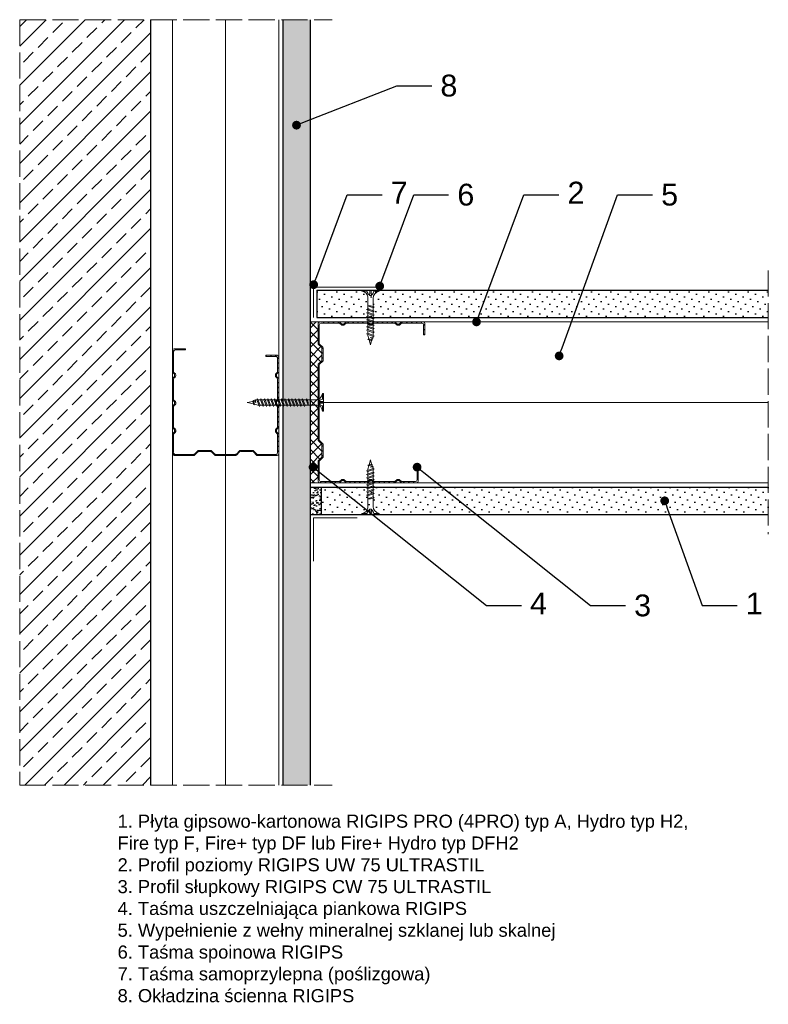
# Model space of a CAD drawing. Header units: millimetres. Extents: x 1474 to 3168, y 461 to 1600.
# Tile 4 of 6: x 2114 to 2457, y 1148 to 1600. Entities that reach past the tile are written whole.
import ezdxf
from ezdxf import colors
from ezdxf.entities.mleader import LeaderData, LeaderLine
from ezdxf.math import Vec2, Vec3

# ---------------------------------------------------------------- set-up
doc = ezdxf.new("R2010")
doc.units = ezdxf.units.MM
doc.linetypes.add('ACAD_ISO02W100', pattern=[15, 12, -3])
for name, color, linetype, lineweight in [('_ISOVER WELNA', 7, 'BATTING', 9), ('_RIGIPS AKCESORIA', 7, 'Continuous', 18), ('_RIGIPS G-K', 7, 'Continuous', 25), ('_RIGIPS PROFIL', 7, 'Continuous', 18), ('KRESKOWANIE', 7, 'Continuous', 9), ('OPISY', 7, 'Continuous', 9), ('PRZERYWANA', 7, 'ACAD_ISO02W100', 9)]:
    doc.layers.add(name, color=color, linetype=linetype, lineweight=lineweight)
doc.styles.get("Standard").update_dxf_attribs({"font": 'arial.ttf'})
doc.linetypes.add('BATTING', pattern='A,0.00254,-2.54,[134,ltypeshp.shx,S=2.54,R=0,X=-2.54,Y=0],-5.08,[134,ltypeshp.shx,S=2.54,R=180,X=2.54,Y=0],-2.54', length=10.16254)

# ---------------------------------------------------------------- blocks, each defined once
blk = doc.blocks.new('TN 25')
at = {"layer": '_RIGIPS AKCESORIA'}
for p, q in [((0, -0.84), (0, 7.16)), ((0, 7.16), (0.46, 7.16)), ((0.46, 4.78), (0, 4.78)), ((0.46, 7.16), (0.46, 4.78)), ((8.47, 4.46), (8.79, 5)), ((8.79, 5), (9.93, 2.01)), ((10.1, 4.46), (10.41, 5)), ((10.41, 5), (11.56, 2.01)), ((11.67, 4.46), (11.99, 5)), ((11.99, 5), (13.14, 2.01)), ((13.21, 4.46), (13.52, 5)), ((13.52, 5), (14.67, 2.01)), ((14.8, 4.46), (15.12, 5)), ((15.12, 5), (16.26, 2.01)), ((16.42, 4.46), (16.73, 5)), ((16.73, 5), (17.88, 2.01)), ((17.99, 4.46), (18.31, 5)), ((18.31, 5), (19.45, 2.01)), ((19.68, 4.46), (20, 5)), ((20, 5), (21.14, 2.01)), ((0, 3.5), (1.77, 3.5)), ((0, 2.83), (1.77, 2.83)), ((0.46, 1.64), (0, 1.64)), ((0.46, -0.84), (0.46, 1.64)), ((1.77, 3.5), (1.77, 4.2)), ((1.77, 2.83), (1.77, 2.18)), ((3.02, 4.46), (8.47, 4.46)), ((7.49, 2.01), (3.55, 2.01)), ((7.12, 4.46), (7.12, 3.18)), ((8.03, 2.01), (7.12, 4.46)), ((7.12, 3.18), (7.65, 1.53)), ((7.65, 1.53), (8.03, 2.01)), ((9.41, 2.01), (8.03, 2.01)), ((9.61, 1.51), (8.47, 4.46)), ((9, 4.46), (10.1, 4.46)), ((9.93, 2.01), (9.61, 1.51)), ((11.04, 2.01), (9.93, 2.01)), ((11.23, 1.51), (10.1, 4.46)), ((10.62, 4.46), (11.67, 4.46)), ((11.56, 2.01), (11.23, 1.51)), ((12.61, 2.01), (11.56, 2.01)), ((12.81, 1.51), (11.67, 4.46)), ((12.2, 4.46), (13.21, 4.46)), ((13.14, 2.01), (12.81, 1.51)), ((14.15, 2.01), (13.14, 2.01)), ((14.34, 1.51), (13.21, 4.46)), ((13.73, 4.46), (14.8, 4.46)), ((14.67, 2.01), (14.34, 1.51)), ((15.74, 2.01), (14.67, 2.01)), ((15.94, 1.51), (14.8, 4.46)), ((15.33, 4.46), (16.42, 4.46)), ((16.26, 2.01), (15.94, 1.51)), ((17.36, 2.01), (16.26, 2.01)), ((17.55, 1.51), (16.42, 4.46)), ((16.94, 4.46), (17.99, 4.46)), ((17.88, 2.01), (17.55, 1.51)), ((18.93, 2.01), (17.88, 2.01)), ((19.13, 1.51), (17.99, 4.46)), ((18.52, 4.46), (19.68, 4.46)), ((19.45, 2.01), (19.13, 1.51)), ((19.45, 2.01), (20.62, 2.01)), ((20.82, 1.51), (19.68, 4.46)), ((20.21, 4.46), (20.7, 4.46)), ((20.7, 4.46), (22.28, 3.98)), ((21.14, 2.01), (20.82, 1.51)), ((21.14, 2.01), (21.81, 2.12)), ((21.85, 1.83), (21.67, 3.28)), ((21.67, 3.28), (22.14, 2.4)), ((22.14, 2.4), (21.85, 1.83)), ((22.7, 2.36), (22.14, 2.4)), ((22.28, 3.98), (22.56, 4.37)), ((22.7, 2.36), (22.28, 3.98)), ((22.56, 4.37), (23.03, 2.71)), ((23.03, 2.71), (22.7, 2.36)), ((22.71, 3.85), (25, 3.24)), ((25, 3.24), (23.03, 2.71)), ((0, -0.84), (0.46, -0.84))]:
    blk.add_line(p, q, dxfattribs=at)
for centre, major_axis, ratio, start_param, end_param in [((3.09, 7.67), (0.17, 3.2), 0.826134, 1.773653, 3.180586), ((-0.04, 0.9), (0, 3.93), 0.848176, -0.720942, -0.151112), ((3.37, -1.57), (0.28, 3.57), 0.832181, 0.035984, 1.430787), ((-2.73, 15.91), (0, 14.76), 0.848176, 3.399396, 3.475072), ((0.59, 4.62), (0, 2.81), 0.848176, 3.475072, 3.862535), ((1.66, 3.18), (0, 0.895), 0.848176, -1.552777, -0.720942), ((1.66, 3.18), (0, 0.895), 0.848176, 3.862535, 4.730408)]:
    blk.add_ellipse(centre, major_axis=major_axis, ratio=ratio, start_param=start_param, end_param=end_param, dxfattribs=at)
blk = doc.blocks.new('CW 75 ULTRASTIL')
h = blk.add_hatch()
h.set_pattern_fill('ANSI31', color=256, scale=0.5, style=0)
h.paths.add_polyline_path([(106.07, 103.31, -0.414214), (106.87, 104.11), (115.19, 104.11, -0.198912), (115.55, 103.96), (116.25, 103.25, 0.198912), (116.61, 103.11), (117.19, 103.11, 0.198912), (117.55, 103.25), (118.25, 103.96, -0.198912), (118.61, 104.11), (127.89, 104.11, -0.198912), (128.25, 103.96), (128.95, 103.25, 0.198912), (129.31, 103.11), (129.89, 103.11, 0.198912), (130.25, 103.25), (130.95, 103.96, -0.198912), (131.31, 104.11), (140.59, 104.11, -0.198912), (140.95, 103.96), (141.65, 103.25, 0.198912), (142.01, 103.11), (142.59, 103.11, 0.198912), (142.95, 103.25), (143.65, 103.96, -0.198912), (144.01, 104.11), (153.17, 104.11, -0.414214), (153.97, 103.31), (153.97, 98.66), (154.52, 98.66), (154.52, 103.86, 0.414214), (153.72, 104.66), (144.01, 104.66, 0.198912), (143.65, 104.51), (142.95, 103.8, -0.198912), (142.59, 103.66), (142.01, 103.66, -0.198912), (141.65, 103.8), (140.95, 104.51, 0.198912), (140.59, 104.66), (131.31, 104.66, 0.198912), (130.95, 104.51), (130.25, 103.8, -0.198912), (129.89, 103.66), (129.31, 103.66, -0.198912), (128.95, 103.8), (128.25, 104.51, 0.198912), (127.89, 104.66), (118.61, 104.66, 0.198912), (118.25, 104.51), (117.55, 103.8, -0.198912), (117.19, 103.66), (116.61, 103.66, -0.198912), (116.25, 103.8), (115.55, 104.51, 0.198912), (115.19, 104.66), (106.32, 104.66, 0.414214), (105.52, 103.86), (105.52, 94.86, 0.198912), (105.67, 94.51), (107.17, 93, -0.198912), (107.32, 92.65), (107.32, 87.06, -0.198912), (107.17, 86.71), (105.67, 85.2, 0.198912), (105.52, 84.85), (105.52, 50.66, 0.198912), (105.67, 50.31), (107.17, 48.8, -0.198912), (107.32, 48.45), (107.32, 42.86, -0.198912), (107.17, 42.51), (105.67, 41, 0.198912), (105.52, 40.65), (105.52, 31.66, 0.414214), (106.32, 30.86), (115.19, 30.86, 0.198912), (115.55, 31), (116.25, 31.71, -0.198912), (116.61, 31.86), (117.19, 31.86, -0.198912), (117.55, 31.71), (118.25, 31, 0.198912), (118.61, 30.86), (127.89, 30.86, 0.198912), (128.25, 31), (128.95, 31.71, -0.198912), (129.31, 31.86), (129.89, 31.86, -0.198912), (130.25, 31.71), (130.95, 31, 0.198912), (131.31, 30.86), (140.59, 30.86, 0.198912), (140.95, 31), (141.65, 31.71, -0.198912), (142.01, 31.86), (142.59, 31.86, -0.198912), (142.95, 31.71), (143.65, 31, 0.198912), (144.01, 30.86), (150.72, 30.86, 0.414214), (151.52, 31.66), (151.52, 36.86), (150.97, 36.86), (150.97, 32.21, -0.414214), (150.17, 31.41), (144.01, 31.41, -0.198912), (143.65, 31.55), (142.95, 32.26, 0.198912), (142.59, 32.41), (142.01, 32.41, 0.198912), (141.65, 32.26), (140.95, 31.55, -0.198912), (140.59, 31.41), (131.31, 31.41, -0.198912), (130.95, 31.55), (130.25, 32.26, 0.198912), (129.89, 32.41), (129.31, 32.41, 0.198912), (128.95, 32.26), (128.25, 31.55, -0.198912), (127.89, 31.41), (118.61, 31.41, -0.198912), (118.25, 31.55), (117.55, 32.26, 0.198912), (117.19, 32.41), (116.61, 32.41, 0.198912), (116.25, 32.26), (115.55, 31.55, -0.198912), (115.19, 31.41), (106.87, 31.41, -0.414214), (106.07, 32.21), (106.07, 40.65, -0.198912), (106.22, 41), (107.72, 42.51, 0.198912), (107.87, 42.86), (107.87, 48.45, 0.198912), (107.72, 48.8), (106.22, 50.31, -0.198912), (106.07, 50.66), (106.07, 84.85, -0.198912), (106.22, 85.2), (107.72, 86.71, 0.198912), (107.87, 87.06), (107.87, 92.65, 0.198912), (107.72, 93), (106.22, 94.51, -0.198912), (106.07, 94.86)])
at = {"layer": '_RIGIPS PROFIL'}
for p, q in [((115.19, 104.66), (106.32, 104.66)), ((115.19, 104.11), (106.87, 104.11)), ((115.55, 104.51), (116.25, 103.8)), ((115.55, 103.96), (116.25, 103.25)), ((118.25, 104.51), (117.55, 103.8)), ((118.25, 103.96), (117.55, 103.25)), ((127.89, 104.66), (118.61, 104.66)), ((127.89, 104.11), (118.61, 104.11)), ((128.25, 104.51), (128.95, 103.8)), ((128.25, 103.96), (128.95, 103.25)), ((130.95, 104.51), (130.25, 103.8)), ((130.95, 103.96), (130.25, 103.25)), ((131.31, 104.66), (140.59, 104.66)), ((131.31, 104.11), (140.59, 104.11)), ((140.95, 104.51), (141.65, 103.8)), ((140.95, 103.96), (141.65, 103.25)), ((143.65, 104.51), (142.95, 103.8)), ((143.65, 103.96), (142.95, 103.25)), ((153.72, 104.66), (144.01, 104.66)), ((153.17, 104.11), (144.01, 104.11)), ((105.52, 103.86), (105.52, 94.86)), ((106.07, 103.31), (106.07, 94.86)), ((117.19, 103.66), (116.61, 103.66)), ((117.19, 103.11), (116.61, 103.11)), ((129.89, 103.66), (129.31, 103.66)), ((129.89, 103.11), (129.31, 103.11)), ((142.59, 103.66), (142.01, 103.66)), ((142.59, 103.11), (142.01, 103.11)), ((153.97, 98.66), (153.97, 103.31)), ((154.52, 98.66), (154.52, 103.86)), ((153.97, 98.66), (154.52, 98.66)), ((107.17, 93), (105.67, 94.51)), ((107.72, 93), (106.22, 94.51)), ((107.32, 92.65), (107.32, 87.06)), ((107.87, 92.65), (107.87, 87.06)), ((107.17, 86.71), (105.67, 85.2)), ((107.72, 86.71), (106.22, 85.2)), ((105.52, 84.85), (105.52, 50.66)), ((106.07, 84.85), (106.07, 50.66)), ((107.17, 48.8), (105.67, 50.31)), ((107.72, 48.8), (106.22, 50.31)), ((107.32, 42.86), (107.32, 48.45)), ((107.87, 42.86), (107.87, 48.45)), ((105.52, 31.66), (105.52, 40.65)), ((107.17, 42.51), (105.67, 41)), ((106.07, 32.21), (106.07, 40.65)), ((107.72, 42.51), (106.22, 41)), ((150.97, 36.86), (150.97, 32.21)), ((150.97, 36.86), (151.52, 36.86)), ((151.52, 36.86), (151.52, 31.66)), ((115.55, 31.55), (116.25, 32.26)), ((115.55, 31), (116.25, 31.71)), ((117.19, 32.41), (116.61, 32.41)), ((117.19, 31.86), (116.61, 31.86)), ((118.25, 31.55), (117.55, 32.26)), ((118.25, 31), (117.55, 31.71)), ((128.25, 31.55), (128.95, 32.26)), ((128.25, 31), (128.95, 31.71)), ((129.89, 32.41), (129.31, 32.41)), ((129.89, 31.86), (129.31, 31.86)), ((130.95, 31.55), (130.25, 32.26)), ((130.95, 31), (130.25, 31.71)), ((140.95, 31.55), (141.65, 32.26)), ((140.95, 31), (141.65, 31.71)), ((142.59, 32.41), (142.01, 32.41)), ((142.59, 31.86), (142.01, 31.86)), ((143.65, 31.55), (142.95, 32.26)), ((143.65, 31), (142.95, 31.71)), ((115.19, 30.86), (106.32, 30.86)), ((115.19, 31.41), (106.87, 31.41)), ((127.89, 31.41), (118.61, 31.41)), ((127.89, 30.86), (118.61, 30.86)), ((131.31, 31.41), (140.59, 31.41)), ((131.31, 30.86), (140.59, 30.86)), ((150.17, 31.41), (144.01, 31.41)), ((150.72, 30.86), (144.01, 30.86))]:
    blk.add_line(p, q, dxfattribs=at)
for centre, radius, start, end in [((106.32, 103.86), 0.8, 90, 180), ((106.87, 103.31), 0.8, 90, 180), ((115.19, 104.16), 0.5, 45, 90), ((115.19, 103.61), 0.5, 45, 90), ((118.61, 104.16), 0.5, 90, 135), ((118.61, 103.61), 0.5, 90, 135), ((127.89, 104.16), 0.5, 45, 90), ((127.89, 103.61), 0.5, 45, 90), ((131.31, 104.16), 0.5, 90, 135), ((131.31, 103.61), 0.5, 90, 135), ((140.59, 104.16), 0.5, 45, 90), ((140.59, 103.61), 0.5, 45, 90), ((144.01, 104.16), 0.5, 90, 135), ((144.01, 103.61), 0.5, 90, 135), ((153.17, 103.31), 0.8, 0, 90), ((153.72, 103.86), 0.8, 0, 90), ((116.61, 104.16), 0.5, 225, 270), ((116.61, 103.61), 0.5, 225, 270), ((117.19, 104.16), 0.5, 270, 315), ((117.19, 103.61), 0.5, 270, 315), ((129.31, 104.16), 0.5, 225, 270), ((129.31, 103.61), 0.5, 225, 270), ((129.89, 104.16), 0.5, 270, 315), ((129.89, 103.61), 0.5, 270, 315), ((142.01, 104.16), 0.5, 225, 270), ((142.01, 103.61), 0.5, 225, 270), ((142.59, 104.16), 0.5, 270, 315), ((142.59, 103.61), 0.5, 270, 315), ((106.02, 94.86), 0.5, 180, 225), ((106.57, 94.86), 0.5, 180, 225), ((106.82, 92.65), 0.5, 0, 45), ((107.37, 92.65), 0.5, 0, 45), ((106.82, 87.06), 0.5, 315, 0), ((107.37, 87.06), 0.5, 315, 0), ((106.02, 84.85), 0.5, 135, 180), ((106.57, 84.85), 0.5, 135, 180), ((106.02, 50.66), 0.5, 180, 225), ((106.57, 50.66), 0.5, 180, 225), ((106.82, 48.45), 0.5, 0, 45), ((107.37, 48.45), 0.5, 0, 45), ((106.02, 40.65), 0.5, 135, 180), ((106.57, 40.65), 0.5, 135, 180), ((106.82, 42.86), 0.5, 315, 0), ((107.37, 42.86), 0.5, 315, 0), ((106.32, 31.66), 0.8, 180, 270), ((106.87, 32.21), 0.8, 180, 270), ((116.61, 31.91), 0.5, 90, 135), ((116.61, 31.36), 0.5, 90, 135), ((117.19, 31.91), 0.5, 45, 90), ((117.19, 31.36), 0.5, 45, 90), ((129.31, 31.91), 0.5, 90, 135), ((129.31, 31.36), 0.5, 90, 135), ((129.89, 31.91), 0.5, 45, 90), ((129.89, 31.36), 0.5, 45, 90), ((142.01, 31.91), 0.5, 90, 135), ((142.01, 31.36), 0.5, 90, 135), ((142.59, 31.91), 0.5, 45, 90), ((142.59, 31.36), 0.5, 45, 90), ((150.17, 32.21), 0.8, 270, 0), ((150.72, 31.66), 0.8, 270, 0), ((115.19, 31.91), 0.5, 270, 315), ((115.19, 31.36), 0.5, 270, 315), ((118.61, 31.91), 0.5, 225, 270), ((118.61, 31.36), 0.5, 225, 270), ((127.89, 31.91), 0.5, 270, 315), ((127.89, 31.36), 0.5, 270, 315), ((131.31, 31.91), 0.5, 225, 270), ((131.31, 31.36), 0.5, 225, 270), ((140.59, 31.91), 0.5, 270, 315), ((140.59, 31.36), 0.5, 270, 315), ((144.01, 31.91), 0.5, 225, 270), ((144.01, 31.36), 0.5, 225, 270)]:
    blk.add_arc(centre, radius, start, end, dxfattribs=at)
blk = doc.blocks.new('CW 50 ULTRASTIL')
h = blk.add_hatch()
h.set_pattern_fill('ANSI31', color=256, scale=0.5, style=0)
h.paths.add_polyline_path([(28.56, 40.65, -0.198912), (28.71, 41), (30.21, 42.51, 0.198912), (30.36, 42.86), (30.36, 48.45, 0.198912), (30.21, 48.8), (28.71, 50.31, -0.198912), (28.56, 50.66), (28.56, 59.85, -0.198912), (28.71, 60.2), (30.21, 61.71, 0.198912), (30.36, 62.06), (30.36, 67.65, 0.198912), (30.21, 68), (28.71, 69.51, -0.198912), (28.56, 69.86), (28.56, 78.31, -0.414214), (29.36, 79.11), (37.68, 79.11, -0.198912), (38.04, 78.96), (38.74, 78.25, 0.198912), (39.1, 78.11), (39.68, 78.11, 0.198912), (40.04, 78.25), (40.74, 78.96, -0.198912), (41.1, 79.11), (50.38, 79.11, -0.198912), (50.74, 78.96), (51.44, 78.25, 0.198912), (51.8, 78.11), (52.38, 78.11, 0.198912), (52.74, 78.25), (53.44, 78.96, -0.198912), (53.8, 79.11), (63.08, 79.11, -0.198912), (63.44, 78.96), (64.14, 78.25, 0.198912), (64.5, 78.11), (65.08, 78.11, 0.198912), (65.44, 78.25), (66.14, 78.96, -0.198912), (66.5, 79.11), (75.66, 79.11, -0.414214), (76.46, 78.31), (76.46, 73.66), (77.01, 73.66), (77.01, 78.86, 0.414214), (76.21, 79.66), (66.5, 79.66, 0.198912), (66.14, 79.51), (65.44, 78.8, -0.198912), (65.08, 78.66), (64.5, 78.66, -0.198912), (64.14, 78.8), (63.44, 79.51, 0.198912), (63.08, 79.66), (53.8, 79.66, 0.198912), (53.44, 79.51), (52.74, 78.8, -0.198912), (52.38, 78.66), (51.8, 78.66, -0.198912), (51.44, 78.8), (50.74, 79.51, 0.198912), (50.38, 79.66), (41.1, 79.66, 0.198912), (40.74, 79.51), (40.04, 78.8, -0.198912), (39.68, 78.66), (39.1, 78.66, -0.198912), (38.74, 78.8), (38.04, 79.51, 0.198912), (37.68, 79.66), (28.81, 79.66, 0.414214), (28.01, 78.86), (28.01, 69.86, 0.198912), (28.16, 69.51), (29.66, 68, -0.198912), (29.81, 67.65), (29.81, 62.06, -0.198912), (29.66, 61.71), (28.16, 60.2, 0.198912), (28.01, 59.85), (28.01, 50.66, 0.198912), (28.16, 50.31), (29.66, 48.8, -0.198912), (29.81, 48.45), (29.81, 42.86, -0.198912), (29.66, 42.51), (28.16, 41, 0.198912), (28.01, 40.65), (28.01, 31.66, 0.414214), (28.81, 30.86), (37.68, 30.86, 0.198912), (38.04, 31), (38.74, 31.71, -0.198912), (39.1, 31.86), (39.68, 31.86, -0.198912), (40.04, 31.71), (40.74, 31, 0.198912), (41.1, 30.86), (50.38, 30.86, 0.198912), (50.74, 31), (51.44, 31.71, -0.198912), (51.8, 31.86), (52.38, 31.86, -0.198912), (52.74, 31.71), (53.44, 31, 0.198912), (53.8, 30.86), (63.08, 30.86, 0.198912), (63.44, 31), (64.14, 31.71, -0.198912), (64.5, 31.86), (65.08, 31.86, -0.198912), (65.44, 31.71), (66.14, 31, 0.198912), (66.5, 30.86), (73.21, 30.86, 0.414214), (74.01, 31.66), (74.01, 36.86), (73.46, 36.86), (73.46, 32.21, -0.414214), (72.66, 31.41), (66.5, 31.41, -0.198912), (66.14, 31.55), (65.44, 32.26, 0.198912), (65.08, 32.41), (64.5, 32.41, 0.198912), (64.14, 32.26), (63.44, 31.55, -0.198912), (63.08, 31.41), (53.8, 31.41, -0.198912), (53.44, 31.55), (52.74, 32.26, 0.198912), (52.38, 32.41), (51.8, 32.41, 0.198912), (51.44, 32.26), (50.74, 31.55, -0.198912), (50.38, 31.41), (41.1, 31.41, -0.198912), (40.74, 31.55), (40.04, 32.26, 0.198912), (39.68, 32.41), (39.1, 32.41, 0.198912), (38.74, 32.26), (38.04, 31.55, -0.198912), (37.68, 31.41), (29.36, 31.41, -0.414214), (28.56, 32.21)])
at = {"layer": '_RIGIPS PROFIL'}
for p, q in [((28.01, 78.86), (28.01, 69.86)), ((28.56, 78.31), (28.56, 69.86)), ((37.68, 79.66), (28.81, 79.66)), ((37.68, 79.11), (29.36, 79.11)), ((38.04, 79.51), (38.74, 78.8)), ((38.04, 78.96), (38.74, 78.25)), ((39.68, 78.66), (39.1, 78.66)), ((39.68, 78.11), (39.1, 78.11)), ((40.74, 79.51), (40.04, 78.8)), ((40.74, 78.96), (40.04, 78.25)), ((50.38, 79.66), (41.1, 79.66)), ((50.38, 79.11), (41.1, 79.11)), ((50.74, 79.51), (51.44, 78.8)), ((50.74, 78.96), (51.44, 78.25)), ((52.38, 78.66), (51.8, 78.66)), ((52.38, 78.11), (51.8, 78.11)), ((53.44, 79.51), (52.74, 78.8)), ((53.44, 78.96), (52.74, 78.25)), ((53.8, 79.66), (63.08, 79.66)), ((53.8, 79.11), (63.08, 79.11)), ((63.44, 79.51), (64.14, 78.8)), ((63.44, 78.96), (64.14, 78.25)), ((65.08, 78.66), (64.5, 78.66)), ((65.08, 78.11), (64.5, 78.11)), ((66.14, 79.51), (65.44, 78.8)), ((66.14, 78.96), (65.44, 78.25)), ((76.21, 79.66), (66.5, 79.66)), ((75.66, 79.11), (66.5, 79.11)), ((76.46, 73.66), (76.46, 78.31)), ((77.01, 73.66), (77.01, 78.86)), ((76.46, 73.66), (77.01, 73.66)), ((29.66, 68), (28.16, 69.51)), ((30.21, 68), (28.71, 69.51)), ((29.81, 67.65), (29.81, 62.06)), ((30.36, 67.65), (30.36, 62.06)), ((28.01, 59.85), (28.01, 50.66)), ((29.66, 61.71), (28.16, 60.2)), ((28.56, 59.85), (28.56, 50.66)), ((30.21, 61.71), (28.71, 60.2)), ((29.66, 48.8), (28.16, 50.31)), ((30.21, 48.8), (28.71, 50.31)), ((29.81, 42.86), (29.81, 48.45)), ((30.36, 42.86), (30.36, 48.45)), ((28.01, 31.66), (28.01, 40.65)), ((29.66, 42.51), (28.16, 41)), ((28.56, 32.21), (28.56, 40.65)), ((30.21, 42.51), (28.71, 41)), ((73.46, 36.86), (73.46, 32.21)), ((73.46, 36.86), (74.01, 36.86)), ((74.01, 36.86), (74.01, 31.66)), ((38.04, 31.55), (38.74, 32.26)), ((38.04, 31), (38.74, 31.71)), ((39.68, 32.41), (39.1, 32.41)), ((39.68, 31.86), (39.1, 31.86)), ((40.74, 31.55), (40.04, 32.26)), ((40.74, 31), (40.04, 31.71)), ((50.74, 31.55), (51.44, 32.26)), ((50.74, 31), (51.44, 31.71)), ((52.38, 32.41), (51.8, 32.41)), ((52.38, 31.86), (51.8, 31.86)), ((53.44, 31.55), (52.74, 32.26)), ((53.44, 31), (52.74, 31.71)), ((63.44, 31.55), (64.14, 32.26)), ((63.44, 31), (64.14, 31.71)), ((65.08, 32.41), (64.5, 32.41)), ((65.08, 31.86), (64.5, 31.86)), ((66.14, 31.55), (65.44, 32.26)), ((66.14, 31), (65.44, 31.71)), ((37.68, 30.86), (28.81, 30.86)), ((37.68, 31.41), (29.36, 31.41)), ((50.38, 31.41), (41.1, 31.41)), ((50.38, 30.86), (41.1, 30.86)), ((53.8, 31.41), (63.08, 31.41)), ((53.8, 30.86), (63.08, 30.86)), ((72.66, 31.41), (66.5, 31.41)), ((73.21, 30.86), (66.5, 30.86))]:
    blk.add_line(p, q, dxfattribs=at)
for centre, radius, start, end in [((28.81, 78.86), 0.8, 90, 180), ((29.36, 78.31), 0.8, 90, 180), ((37.68, 79.16), 0.5, 45, 90), ((37.68, 78.61), 0.5, 45, 90), ((39.1, 79.16), 0.5, 225, 270), ((39.1, 78.61), 0.5, 225, 270), ((39.68, 79.16), 0.5, 270, 315), ((39.68, 78.61), 0.5, 270, 315), ((41.1, 79.16), 0.5, 90, 135), ((41.1, 78.61), 0.5, 90, 135), ((50.38, 79.16), 0.5, 45, 90), ((50.38, 78.61), 0.5, 45, 90), ((51.8, 79.16), 0.5, 225, 270), ((51.8, 78.61), 0.5, 225, 270), ((52.38, 79.16), 0.5, 270, 315), ((52.38, 78.61), 0.5, 270, 315), ((53.8, 79.16), 0.5, 90, 135), ((53.8, 78.61), 0.5, 90, 135), ((63.08, 79.16), 0.5, 45, 90), ((63.08, 78.61), 0.5, 45, 90), ((64.5, 79.16), 0.5, 225, 270), ((64.5, 78.61), 0.5, 225, 270), ((65.08, 79.16), 0.5, 270, 315), ((65.08, 78.61), 0.5, 270, 315), ((66.5, 79.16), 0.5, 90, 135), ((66.5, 78.61), 0.5, 90, 135), ((75.66, 78.31), 0.8, 0, 90), ((76.21, 78.86), 0.8, 0, 90), ((28.51, 69.86), 0.5, 180, 225), ((29.06, 69.86), 0.5, 180, 225), ((29.31, 67.65), 0.5, 0, 45), ((29.86, 67.65), 0.5, 0, 45), ((28.51, 59.85), 0.5, 135, 180), ((29.06, 59.85), 0.5, 135, 180), ((29.31, 62.06), 0.5, 315, 0), ((29.86, 62.06), 0.5, 315, 0), ((28.51, 50.66), 0.5, 180, 225), ((29.06, 50.66), 0.5, 180, 225), ((29.31, 48.45), 0.5, 0, 45), ((29.86, 48.45), 0.5, 0, 45), ((28.51, 40.65), 0.5, 135, 180), ((29.06, 40.65), 0.5, 135, 180), ((29.31, 42.86), 0.5, 315, 0), ((29.86, 42.86), 0.5, 315, 0), ((28.81, 31.66), 0.8, 180, 270), ((29.36, 32.21), 0.8, 180, 270), ((39.1, 31.91), 0.5, 90, 135), ((39.1, 31.36), 0.5, 90, 135), ((39.68, 31.91), 0.5, 45, 90), ((39.68, 31.36), 0.5, 45, 90), ((51.8, 31.91), 0.5, 90, 135), ((51.8, 31.36), 0.5, 90, 135), ((52.38, 31.91), 0.5, 45, 90), ((52.38, 31.36), 0.5, 45, 90), ((64.5, 31.91), 0.5, 90, 135), ((64.5, 31.36), 0.5, 90, 135), ((65.08, 31.91), 0.5, 45, 90), ((65.08, 31.36), 0.5, 45, 90), ((72.66, 32.21), 0.8, 270, 0), ((73.21, 31.66), 0.8, 270, 0), ((37.68, 31.91), 0.5, 270, 315), ((37.68, 31.36), 0.5, 270, 315), ((41.1, 31.91), 0.5, 225, 270), ((41.1, 31.36), 0.5, 225, 270), ((50.38, 31.91), 0.5, 270, 315), ((50.38, 31.36), 0.5, 270, 315), ((53.8, 31.91), 0.5, 225, 270), ((53.8, 31.36), 0.5, 225, 270), ((63.08, 31.91), 0.5, 270, 315), ((63.08, 31.36), 0.5, 270, 315), ((66.5, 31.91), 0.5, 225, 270), ((66.5, 31.36), 0.5, 225, 270)]:
    blk.add_arc(centre, radius, start, end, dxfattribs=at)
blk = doc.blocks.new('TN 35')
at = {"layer": '_RIGIPS AKCESORIA'}
for p, q in [((0, -0.84), (0, 7.16)), ((0, 7.16), (0.46, 7.16)), ((0.46, 4.78), (0, 4.78)), ((0.46, 7.16), (0.46, 4.78)), ((8.47, 4.46), (8.79, 5)), ((8.79, 5), (9.93, 2.01)), ((10.1, 4.46), (10.41, 5)), ((10.41, 5), (11.56, 2.01)), ((11.67, 4.46), (11.99, 5)), ((11.99, 5), (13.14, 2.01)), ((13.21, 4.46), (13.52, 5)), ((13.52, 5), (14.67, 2.01)), ((14.8, 4.46), (15.12, 5)), ((15.12, 5), (16.26, 2.01)), ((16.42, 4.46), (16.73, 5)), ((16.73, 5), (17.88, 2.01)), ((17.99, 4.46), (18.31, 5)), ((18.31, 5), (19.45, 2.01)), ((19.57, 4.46), (19.88, 5)), ((19.88, 5), (21.03, 2.01)), ((21.14, 4.46), (21.46, 5)), ((21.46, 5), (22.6, 2.01)), ((22.72, 4.46), (23.03, 5)), ((23.03, 5), (24.18, 2.01)), ((24.29, 4.46), (24.61, 5)), ((24.61, 5), (25.75, 2.01)), ((25.87, 4.46), (26.18, 5)), ((26.18, 5), (27.33, 2.01)), ((27.44, 4.46), (27.76, 5)), ((27.76, 5), (28.9, 2.01)), ((29.13, 4.46), (29.45, 5)), ((29.45, 5), (30.59, 2.01)), ((0, 3.5), (1.77, 3.5)), ((0, 2.83), (1.77, 2.83)), ((0.46, 1.64), (0, 1.64)), ((0.46, -0.84), (0.46, 1.64)), ((1.77, 3.5), (1.77, 4.2)), ((1.77, 2.83), (1.77, 2.18)), ((3.02, 4.46), (8.47, 4.46)), ((7.49, 2.01), (3.55, 2.01)), ((7.12, 4.46), (7.12, 3.18)), ((8.03, 2.01), (7.12, 4.46)), ((7.12, 3.18), (7.65, 1.53)), ((7.65, 1.53), (8.03, 2.01)), ((9.41, 2.01), (8.03, 2.01)), ((9.61, 1.51), (8.47, 4.46)), ((9, 4.46), (10.1, 4.46)), ((9.93, 2.01), (9.61, 1.51)), ((11.04, 2.01), (9.93, 2.01)), ((11.23, 1.51), (10.1, 4.46)), ((10.62, 4.46), (11.67, 4.46)), ((11.56, 2.01), (11.23, 1.51)), ((12.61, 2.01), (11.56, 2.01)), ((12.81, 1.51), (11.67, 4.46)), ((12.2, 4.46), (13.21, 4.46)), ((13.14, 2.01), (12.81, 1.51)), ((14.15, 2.01), (13.14, 2.01)), ((14.34, 1.51), (13.21, 4.46)), ((13.73, 4.46), (14.8, 4.46)), ((14.67, 2.01), (14.34, 1.51)), ((15.74, 2.01), (14.67, 2.01)), ((15.94, 1.51), (14.8, 4.46)), ((15.33, 4.46), (16.42, 4.46)), ((16.26, 2.01), (15.94, 1.51)), ((17.36, 2.01), (16.26, 2.01)), ((17.55, 1.51), (16.42, 4.46)), ((16.94, 4.46), (17.99, 4.46)), ((17.88, 2.01), (17.55, 1.51)), ((18.93, 2.01), (17.84, 2.01)), ((19.13, 1.51), (17.99, 4.46)), ((18.52, 4.46), (19.57, 4.46)), ((19.45, 2.01), (19.13, 1.51)), ((20.51, 2.01), (19.41, 2.01)), ((20.7, 1.51), (19.57, 4.46)), ((20.09, 4.46), (21.14, 4.46)), ((21.03, 2.01), (20.7, 1.51)), ((22.08, 2.01), (20.99, 2.01)), ((22.28, 1.51), (21.14, 4.46)), ((21.67, 4.46), (22.72, 4.46)), ((22.6, 2.01), (22.28, 1.51)), ((23.66, 2.01), (22.56, 2.01)), ((23.85, 1.51), (22.72, 4.46)), ((23.24, 4.46), (24.29, 4.46)), ((24.18, 2.01), (23.85, 1.51)), ((25.23, 2.01), (24.14, 2.01)), ((25.43, 1.51), (24.29, 4.46)), ((24.81, 4.46), (25.87, 4.46)), ((25.75, 2.01), (25.43, 1.51)), ((26.81, 2.01), (25.71, 2.01)), ((27, 1.51), (25.87, 4.46)), ((26.39, 4.46), (27.44, 4.46)), ((27.33, 2.01), (27, 1.51)), ((28.38, 2.01), (27.33, 2.01)), ((28.58, 1.51), (27.44, 4.46)), ((27.96, 4.46), (29.13, 4.46)), ((28.9, 2.01), (28.58, 1.51)), ((28.9, 2.01), (30.07, 2.01)), ((30.27, 1.51), (29.13, 4.46)), ((29.65, 4.46), (30.15, 4.46)), ((30.15, 4.46), (31.73, 3.98)), ((30.59, 2.01), (30.27, 1.51)), ((30.59, 2.01), (31.26, 2.12)), ((31.3, 1.83), (31.12, 3.28)), ((31.12, 3.28), (31.59, 2.4)), ((31.59, 2.4), (31.3, 1.83)), ((32.15, 2.36), (31.59, 2.4)), ((31.73, 3.98), (32.01, 4.37)), ((32.15, 2.36), (31.73, 3.98)), ((32.01, 4.37), (32.48, 2.71)), ((32.48, 2.71), (32.15, 2.36)), ((32.16, 3.85), (35, 3.24)), ((35, 3.24), (32.48, 2.71)), ((0, -0.84), (0.46, -0.84))]:
    blk.add_line(p, q, dxfattribs=at)
for centre, major_axis, ratio, start_param, end_param in [((3.09, 7.67), (0.17, 3.2), 0.826134, 1.773653, 3.180586), ((-0.04, 0.9), (0, 3.93), 0.848176, -0.720942, -0.151112), ((3.37, -1.57), (0.28, 3.57), 0.832181, 0.035984, 1.430787), ((-2.73, 15.91), (0, 14.76), 0.848176, 3.399396, 3.475072), ((0.59, 4.62), (0, 2.81), 0.848176, 3.475072, 3.862535), ((1.66, 3.18), (0, 0.895), 0.848176, -1.552777, -0.720942), ((1.66, 3.18), (0, 0.895), 0.848176, 3.862535, 4.730408)]:
    blk.add_ellipse(centre, major_axis=major_axis, ratio=ratio, start_param=start_param, end_param=end_param, dxfattribs=at)
blk = doc.blocks.new('_Dot')
at = {"color": 0, "linetype": 'ByBlock', "lineweight": -2}
blk.add_line((-0.5, 0), (-1, 0), dxfattribs=at)
at = {"color": 0, "linetype": 'ByBlock', "const_width": 0.5}
blk.add_lwpolyline([(-0.25, 0, 1), (0.25, 0, 1)], format="xyb", close=True, dxfattribs=at)

msp = doc.modelspace()

# ---------------------------------------------------------------- hatches: boundary and pattern name
at = {"layer": '_RIGIPS AKCESORIA'}
h = msp.add_hatch(dxfattribs=at)
h.set_pattern_fill('ANSI37', color=256, style=0)
h.set_pattern_definition([(45, (302.268, 384.5676), (-2.245064, 2.245064), []), (135, (302.268, 384.5676), (-2.245064, -2.245064), [])])
h.paths.add_polyline_path([(2250.97, 1441.54, -0.198912), (2251.12, 1441.9), (2252.62, 1443.4, 0.198912), (2252.77, 1443.76), (2252.77, 1449.34, 0.198912), (2252.62, 1449.7), (2251.12, 1451.2, -0.198912), (2250.97, 1451.56), (2250.97, 1460.55, -0.414214), (2251.77, 1461.35), (2247.47, 1461.35), (2247.47, 1387.55), (2251.77, 1387.55, -0.414214), (2250.97, 1388.35), (2250.97, 1397.34, -0.198912), (2251.12, 1397.7), (2252.62, 1399.2, 0.198912), (2252.77, 1399.56), (2252.77, 1405.14, 0.198912), (2252.62, 1405.5), (2251.12, 1407, -0.198912), (2250.97, 1407.36)])
at = {"layer": '_RIGIPS G-K'}
h = msp.add_hatch(dxfattribs=at)
h.set_pattern_fill('DOTS', color=256, scale=2, angle=225, style=0)
h.set_pattern_definition([(225, (639.768, -1e-12), (1.122532, -3.367596), [0, -3.175])])
h.paths.add_polyline_path([(2247.47, 1599.95), (2234.97, 1599.95), (2234.97, 1248.95), (2247.47, 1248.95)])
h = msp.add_hatch(dxfattribs=at)
h.set_pattern_fill('DOTS', color=256, scale=2, angle=225, style=0)
h.set_pattern_definition([(225, (639.768, 12.5), (1.122532, -3.367596), [0, -3.175])])
h.paths.add_polyline_path([(2457.47, 1475.85), (2250.47, 1475.85), (2250.47, 1463.35), (2457.47, 1463.35)])
h = msp.add_hatch(dxfattribs=at)
h.set_pattern_fill('AR-SAND', color=256, scale=0.05, style=0)
h.set_pattern_definition([(322.5, (232.9345, 2475.9351), (-0.0800016, -2.4470662), [0, -1.9304, 0, -2.159, 0, -2.06375]), (352.5, (232.9345, 2475.935), (2.2476164, -3.5841255), [0, -1.0414, 0, -1.7399, 0, -0.66675]), (32.5, (231.3724, 2475.9351), (3.9549619, -0.007186), [0, -0.635, 0, -2.286, 0, -2.9845]), (42.5, (231.3724, 2475.935), (3.8177823, -1.1146466), [0, -0.3175, 0, -1.4986, 0, -1.7145])])
h.paths.add_polyline_path([(2247.47, 1373.05), (2252.47, 1373.05), (2252.47, 1385.55), (2247.47, 1385.55)])
h = msp.add_hatch(dxfattribs=at)
h.set_pattern_fill('DOTS', color=256, scale=2, angle=225, style=0)
h.set_pattern_definition([(225, (312.268, -0.9), (1.122532, -3.367596), [0, -3.175])])
h.paths.add_polyline_path([(2457.47, 1385.55), (2252.47, 1385.55), (2252.47, 1373.05), (2457.47, 1373.05)])
at = {"layer": 'KRESKOWANIE'}
h = msp.add_hatch(dxfattribs=at)
h.set_pattern_fill('ANSI33', color=256, scale=2, angle=180, style=0)
h.set_pattern_definition([(225, (238.968, -1e-12), (8.980256, -8.980256), []), (225, (229.988, -1e-12), (8.980256, -8.980256), [6.35, -3.175])])
h.paths.add_polyline_path([(2174.17, 1599.95), (2114.17, 1599.95), (2114.17, 1248.95), (2174.17, 1248.95)])

# ---------------------------------------------------------------- linework, layer by layer
msp.add_line((2174.17, 1599.95), (2174.17, 1248.95))
at = {"layer": '_ISOVER WELNA', "ltscale": 2.4}
msp.add_line((2208.57, 1599.95), (2208.57, 1248.95), dxfattribs=at)
at = {"layer": '_ISOVER WELNA', "ltscale": 3.6}
msp.add_line((2457.47, 1424.45), (2251.52, 1424.45), dxfattribs=at)
at = {"layer": '_RIGIPS AKCESORIA'}
for p, q in [((2248.97, 1463.44), (2248.97, 1478.98)), ((2280.47, 1477.35), (2250.47, 1477.35))]:
    msp.add_line(p, q, dxfattribs=at)
msp.add_lwpolyline([(2248.97, 1351.55), (2248.97, 1371.55), (2268.97, 1371.55)], dxfattribs=at)
at = {"layer": '_RIGIPS G-K'}
for p, q in [((2234.97, 1248.95), (2234.97, 1599.95)), ((2247.47, 1248.95), (2247.47, 1599.95)), ((2250.47, 1475.85), (2457.47, 1475.85)), ((2250.47, 1475.85), (2250.47, 1463.44)), ((2250.47, 1463.35), (2457.47, 1463.35)), ((2247.47, 1385.55), (2457.47, 1385.55)), ((2252.47, 1385.55), (2252.47, 1373.05)), ((2247.47, 1373.05), (2457.47, 1373.05))]:
    msp.add_line(p, q, dxfattribs=at)
at = {"layer": '_RIGIPS PROFIL'}
for p, q in [((2184.17, 1248.95), (2184.17, 1599.95)), ((2232.97, 1248.95), (2232.97, 1599.95)), ((2247.47, 1461.35), (2457.47, 1461.35)), ((2247.47, 1387.55), (2457.47, 1387.55))]:
    msp.add_line(p, q, dxfattribs=at)
at = {"layer": 'PRZERYWANA'}
for p, q in [((2114.17, 1599.95), (2257.47, 1599.95)), ((2114.17, 1599.95), (2114.17, 1248.95)), ((2457.47, 1484.95), (2457.47, 1363.95)), ((2114.17, 1248.95), (2257.47, 1248.95))]:
    msp.add_line(p, q, dxfattribs=at)

# ---------------------------------------------------------------- block references
at = {"rotation": 180}
msp.add_blockref('TN 35', (2253.52, 1427.62), dxfattribs=at)
at = {"layer": '_RIGIPS AKCESORIA', "xscale": -1, "rotation": 90}
msp.add_blockref('TN 25', (2278.22, 1475.85), dxfattribs=at)
at = {"layer": '_RIGIPS AKCESORIA', "rotation": 90}
msp.add_blockref('TN 25', (2278.22, 1373.05), dxfattribs=at)
at = {"layer": '_RIGIPS PROFIL'}
msp.add_blockref('CW 75 ULTRASTIL', (2145.45, 1356.69), dxfattribs=at)
at = {"layer": '_RIGIPS PROFIL', "rotation": 90}
msp.add_blockref('CW 50 ULTRASTIL', (2263.83, 1372.04), dxfattribs=at)

# ---------------------------------------------------------------- texts
at = {"insert": (2159.07, 1235.36), "char_height": 6, "width": 265.1916, "attachment_point": 1}
msp.add_mtext('1. Płyta gipsowo-kartonowa RIGIPS PRO (4PRO) typ A, Hydro typ H2, Fire typ F, Fire+ typ DF lub Fire+ Hydro typ DFH2\\P2. Profil poziomy RIGIPS UW 75 ULTRASTIL\\P3. Profil słupkowy RIGIPS CW 75 ULTRASTIL\\P4. Taśma uszczelniająca piankowa RIGIPS\\P5. Wypełnienie z wełny mineralnej szklanej lub skalnej\\P6. Taśma spoinowa RIGIPS\\P7. Taśma samoprzylepna (poślizgowa)\\P8. Okładzina ścienna RIGIPS', dxfattribs=at)

# ---------------------------------------------------------------- leaders
at = {"layer": 'OPISY'}
ml = msp.add_multileader_mtext('Standard', dxfattribs=at)
ml.set_content('8', color=256)
ml.set_leader_properties()
ml.set_arrow_properties(name='DOT')
ml.build(insert=Vec2(0, 0))
ctx = ml.context
ctx.base_point, ctx.char_height, ctx.landing_gap_size, ctx.plane_origin = Vec3(2303.11, 1569.65), 10, 4, Vec3(2110.52, 1713.31)
notes = []
notes.append((ctx, [(0, (1, 1, 0), (2287.11, 1569.65), (1, 0), 16, [(0, [(2241.11, 1551.58)], 0, [])])]))
ctx.mtext.insert, ctx.mtext.flow_direction = Vec3(2307.11, 1574.73), 5
ml = msp.add_multileader_mtext('Standard', dxfattribs=at)
ml.set_content('7', color=256)
ml.set_leader_properties()
ml.set_arrow_properties(name='DOT')
ml.build(insert=Vec2(0, 0))
ctx = ml.context
ctx.base_point, ctx.char_height, ctx.landing_gap_size, ctx.plane_origin = Vec3(2280.32, 1519.63), 10, 4, Vec3(2087.73, 1663.29)
notes.append((ctx, [(0, (1, 1, 0), (2264.32, 1519.63), (1, 0), 16, [(0, [(2248.97, 1478.43)], 0, [])])]))
ctx.mtext.insert, ctx.mtext.flow_direction = Vec3(2284.32, 1525.63), 5
ml = msp.add_multileader_mtext('Standard', dxfattribs=at)
ml.set_content('6', color=256)
ml.set_leader_properties()
ml.set_arrow_properties(name='DOT')
ml.build(insert=Vec2(0, 0))
ctx = ml.context
ctx.base_point, ctx.char_height, ctx.landing_gap_size, ctx.plane_origin = Vec3(2310.87, 1519.63), 10, 4, Vec3(2118.29, 1663.29)
notes.append((ctx, [(0, (1, 1, 0), (2294.87, 1519.63), (1, 0), 16, [(0, [(2279.28, 1477.77)], 0, [])])]))
ctx.mtext.insert, ctx.mtext.flow_direction = Vec3(2314.87, 1524.72), 5
ml = msp.add_multileader_mtext('Standard', dxfattribs=at)
ml.set_content('2', color=256)
ml.set_leader_properties()
ml.set_arrow_properties(name='DOT')
ml.build(insert=Vec2(0, 0))
ctx = ml.context
ctx.base_point, ctx.char_height, ctx.landing_gap_size, ctx.plane_origin = Vec3(2361.37, 1519.63), 10, 4, Vec3(2168.78, 1663.29)
notes.append((ctx, [(0, (1, 1, 0), (2345.37, 1519.63), (1, 0), 16, [(0, [(2323.66, 1461.35)], 0, [])])]))
ctx.mtext.insert, ctx.mtext.flow_direction = Vec3(2365.37, 1525.63), 5
ml = msp.add_multileader_mtext('Standard', dxfattribs=at)
ml.set_content('5', color=256)
ml.set_leader_properties()
ml.set_arrow_properties(name='DOT')
ml.build(insert=Vec2(0, 0))
ctx = ml.context
ctx.base_point, ctx.char_height, ctx.landing_gap_size, ctx.plane_origin = Vec3(2404.35, 1519.63), 10, 4, Vec3(2211.76, 1663.29)
notes.append((ctx, [(0, (1, 1, 0), (2388.35, 1519.63), (1, 0), 16, [(0, [(2361.56, 1445.75)], 0, [])])]))
ctx.mtext.insert, ctx.mtext.flow_direction = Vec3(2408.35, 1524.72), 5
ml = msp.add_multileader_mtext('Standard', dxfattribs=at)
ml.set_content('4', color=256)
ml.set_leader_properties()
ml.set_arrow_properties(name='DOT')
ml.build(insert=Vec2(0, 0))
ctx = ml.context
ctx.base_point, ctx.char_height, ctx.landing_gap_size, ctx.plane_origin = Vec3(2344.23, 1331.24), 10, 4, Vec3(2151.64, 1474.9)
notes.append((ctx, [(0, (1, 1, 0), (2328.23, 1331.24), (1, 0), 16, [(0, [(2248.7, 1394.73)], 0, [])])]))
ctx.mtext.insert, ctx.mtext.flow_direction = Vec3(2348.23, 1337.24), 5
ml = msp.add_multileader_mtext('Standard', dxfattribs=at)
ml.set_content('3', color=256)
ml.set_leader_properties()
ml.set_arrow_properties(name='DOT')
ml.build(insert=Vec2(0, 0))
ctx = ml.context
ctx.base_point, ctx.char_height, ctx.landing_gap_size, ctx.plane_origin = Vec3(2391.95, 1331.24), 10, 4, Vec3(2199.36, 1474.9)
notes.append((ctx, [(0, (1, 1, 0), (2375.95, 1331.24), (1, 0), 16, [(0, [(2296.42, 1394.73)], 0, [])])]))
ctx.mtext.insert, ctx.mtext.flow_direction = Vec3(2395.95, 1336.33), 5
ml = msp.add_multileader_mtext('Standard', dxfattribs=at)
ml.set_content('1', color=256)
ml.set_leader_properties()
ml.set_arrow_properties(name='DOT')
ml.build(insert=Vec2(0, 0))
ctx = ml.context
ctx.base_point, ctx.char_height, ctx.landing_gap_size, ctx.plane_origin = Vec3(2443.17, 1331.24), 10, 4, Vec3(2250.58, 1187.58)
notes.append((ctx, [(0, (1, 1, 0), (2427.17, 1331.24), (1, 0), 16, [(0, [(2409.96, 1379.29)], 0, [])])]))
ctx.mtext.insert, ctx.mtext.flow_direction = Vec3(2447.17, 1337.24), 5
for ctx, leaders in notes:
    for number, flags, end, landing, length, lines in leaders:
        leader = LeaderData()
        leader.index, (leader.has_last_leader_line, leader.has_dogleg_vector, leader.attachment_direction) = number, flags
        leader.last_leader_point, leader.dogleg_vector, leader.dogleg_length = Vec3(end), Vec3(landing), length
        for number, points, colour, breaks in lines:
            line = LeaderLine()
            line.index, line.vertices, line.color, line.breaks = number, Vec3.list(points), colors.encode_raw_color(colour), breaks
            leader.lines.append(line)
        ctx.leaders.append(leader)

doc.saveas('drawing.dxf')
